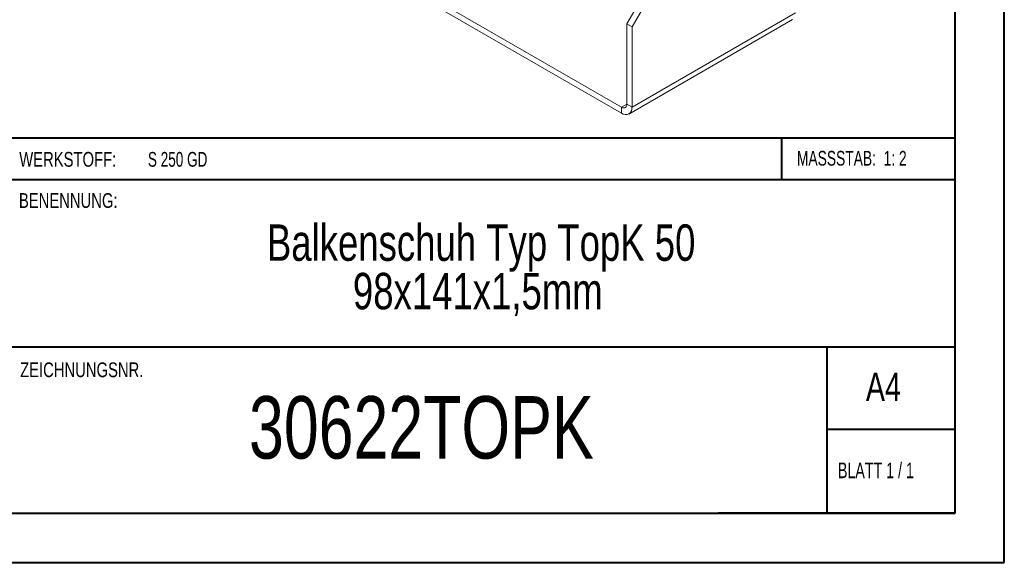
# Model space of a CAD drawing. Header units: millimetres. Extents: x 0 to 210, y 0 to 297.
# Tile 2 of 6: x 110 to 210, y 0 to 55. Entities that reach past the tile are written whole.
import ezdxf

# ---------------------------------------------------------------- set-up
doc = ezdxf.new("R2010")
doc.units = ezdxf.units.MM
doc.styles.add('SLDTEXTSTYLE0', font='TXT', dxfattribs={"width": 0.75})
doc.styles.add('SLDTEXTSTYLE1', font='TXT', dxfattribs={"width": 0.681818})
doc.styles.add('SLDTEXTSTYLE2', font='TXT', dxfattribs={"width": 0.7})
doc.styles.add('SLDTEXTSTYLE3', font='TXT', dxfattribs={"width": 0.6875})

# ---------------------------------------------------------------- blocks, each defined once
blk = doc.blocks.new('SW_NOTE_1')
at = {"color": 0, "linetype": 'Continuous', "lineweight": 0, "char_height": 3.7042, "attachment_point": 2, "style": 'SLDTEXTSTYLE0'}
for s, insert in [('Balkenschuh Typ TopK 50', (29.46, 4.77)), ('98x141x1,5mm', (29.12, -0.16))]:
    blk.add_mtext(s, dxfattribs=dict(at, insert=insert))

msp = doc.modelspace()

# ---------------------------------------------------------------- linework, layer by layer
at = {"color": 7, "linetype": 'Continuous', "lineweight": 40}
for p, q in [((210.08, 0.21), (210.08, 297.21)), ((205.08, 5.21), (205.08, 292.21)), ((205.08, 43.37), (10.11, 43.37)), ((187.47, 39.12), (187.47, 43.37)), ((205.08, 39.12), (108.91, 39.12)), ((108.91, 22.12), (205.08, 22.12)), ((192.08, 5.21), (192.08, 22.21)), ((205.08, 13.71), (192.08, 13.71)), ((10.08, 5.21), (205.08, 5.21)), ((205.08, 5.21), (180.99, 5.21)), ((0.08, 0.21), (210.08, 0.21))]:
    msp.add_line(p, q, dxfattribs=at)
at = {"color": 7, "linetype": 'Continuous', "lineweight": 15}
for p, q in [((171.16, 46.51), (137.57, 65.9)), ((171.16, 45.9), (137.57, 65.29)), ((171.69, 54.98), (175.58, 61.72)), ((172.22, 54.68), (176.11, 61.41)), ((172.22, 46.51), (188.84, 56.1)), ((171.91, 45.82), (188.53, 55.42)), ((171.69, 54.98), (172.22, 54.68)), ((171.69, 46.82), (171.69, 54.98)), ((172.22, 46.51), (172.22, 54.68)), ((171.69, 46.82), (171.16, 46.51)), ((171.16, 46.51), (171.16, 45.9)), ((171.69, 46.82), (172.22, 46.51))]:
    msp.add_line(p, q, dxfattribs=at)
for centre, radius in [((171.37, 46.76), 0.328), ((171.57, 46.41), 0.655)]:
    msp.add_arc(centre, radius, 230.7967, 9.214, dxfattribs=at)

# ---------------------------------------------------------------- block references
at = {"color": 7, "linetype": 'Continuous', "lineweight": 0}
msp.add_blockref('SW_NOTE_1', (127.42, 29.82), dxfattribs=at)

# ---------------------------------------------------------------- texts
for s, insert, char_height, attachment_point, style in [('MASSSTAB:  1: 2', (188.99, 42.07), 1.5, 1, 'SLDTEXTSTYLE2'), ('WERKSTOFF:', (109.91, 41.96), 1.5, 1, 'SLDTEXTSTYLE0'), ('S 250 GD', (122.99, 41.96), 1.5, 1, 'SLDTEXTSTYLE3'), ('BENENNUNG:', (109.88, 37.77), 1.5, 1, 'SLDTEXTSTYLE0'), ('ZEICHNUNGSNR.', (110, 20.55), 1.5, 1, 'SLDTEXTSTYLE0'), ('A4', (196, 19.52), 2.91, 1, 'SLDTEXTSTYLE0'), ('30622TOPK', (150.8, 17.12), 6.35, 2, 'SLDTEXTSTYLE0'), ('BLATT 1 / 1', (193.16, 10.36), 1.5875, 1, 'SLDTEXTSTYLE1')]:
    msp.add_mtext(s, dxfattribs=dict(at, insert=insert, char_height=char_height, attachment_point=attachment_point, style=style))

doc.saveas('drawing.dxf')
